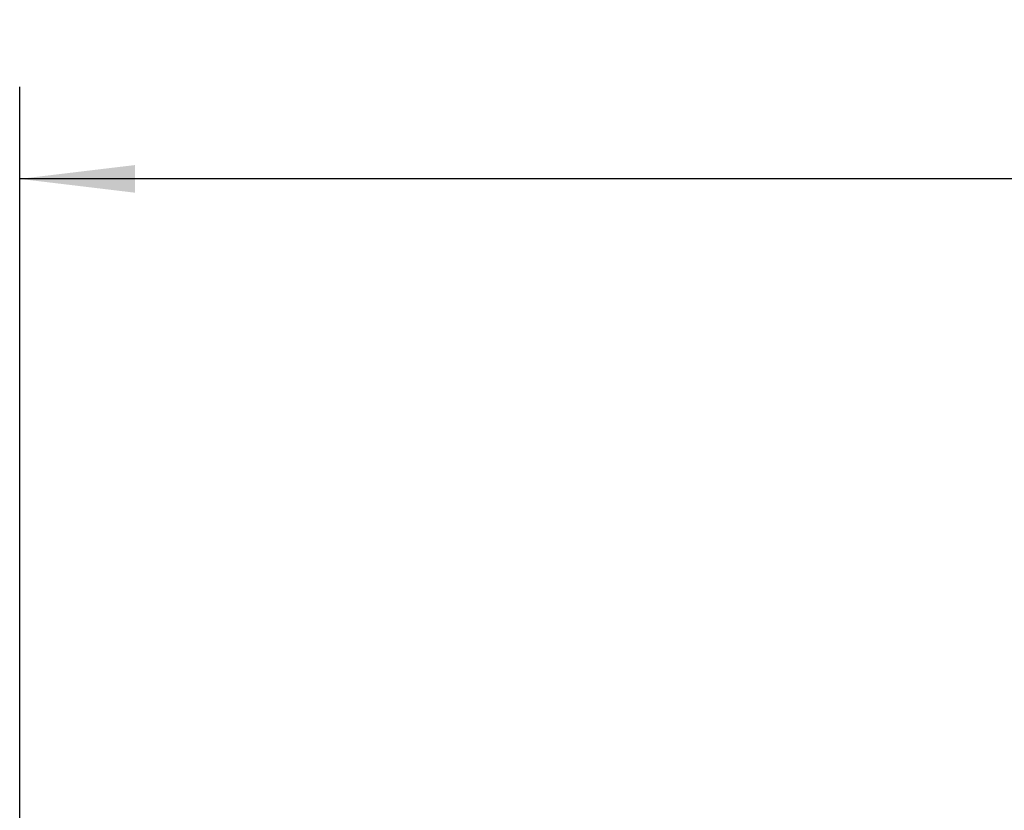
# Model space of a CAD drawing. Header units: millimetres. Extents: x -8 to 420, y 0 to 297.
# Tile 28 of 77: x 105 to 126, y 220 to 237. Entities that reach past the tile are written whole.
import ezdxf

# ---------------------------------------------------------------- set-up
doc = ezdxf.new("R2010")
doc.units = ezdxf.units.MM
doc.layers.add('10', color=7, linetype='Continuous')
doc.styles.add('SLDTEXTSTYLE2', font='TXT', dxfattribs={"width": 0.7})
doc.dimstyles.new('SLDDIMSTYLE3', dxfattribs={"dimtxt": 2.645833, "dimasz": 2.5, "dimexe": 0, "dimexo": 0.0625, "dimgap": 0.661458, "dimtad": 2, "dimdec": 0, "dimlfac": 2, "dimrnd": 1e-09, "dimzin": 12, "dimdsep": 46, "dimtxsty": 'SLDTEXTSTYLE2', "dimblk1": 'NONE', "dimblk2": 'NONE', "dimsah": 1, "dimcen": 0.09, "dimadec": 0, "dimazin": 3, "dimtfac": 1, "dimtofl": 0, "dimtmove": 0, "dimatfit": 3, "dimldrblk": 'NONE', "dimfxl": 1, "dimfrac": 2, "dimtolj": 1, "dimtzin": 12, "dimarcsym": 0})

# ---------------------------------------------------------------- blocks, each defined once
blk = doc.blocks.new('_D_4')
at = {"layer": '10'}
for p, q in [((104.807, 176.467), (104.807, 235.725)), ((187.307, 223.131), (187.307, 235.725)), ((187.307, 233.725), (104.807, 233.725))]:
    blk.add_line(p, q, dxfattribs=at)
for points in [[(104.807, 233.725), (107.307, 233.425), (107.307, 234.025)], [(187.307, 233.725), (184.807, 234.025), (184.807, 233.425)]]:
    blk.add_solid(points, dxfattribs=at)
at = {"layer": '10', "insert": (145.043, 237.135), "char_height": 2.6458, "attachment_point": 1, "style": 'SLDTEXTSTYLE2'}
blk.add_mtext('165', dxfattribs=at)
blk = doc.blocks.new('_NONE')

msp = doc.modelspace()

# ---------------------------------------------------------------- dimensions: what is measured, and where the dimension line sits
at = {"layer": '10'}
dim = msp.add_linear_dim(base=(187.3073, 233.7247), p1=(104.8073, 176.4669), p2=(187.3073, 223.131), dimstyle='SLDDIMSTYLE3', dxfattribs=at)
dim.commit()
dim.dimension.update_dxf_attribs({"geometry": '_D_4', "text_midpoint": (146.8947, 233.7247), "dimtype": 160})

doc.saveas('drawing.dxf')
